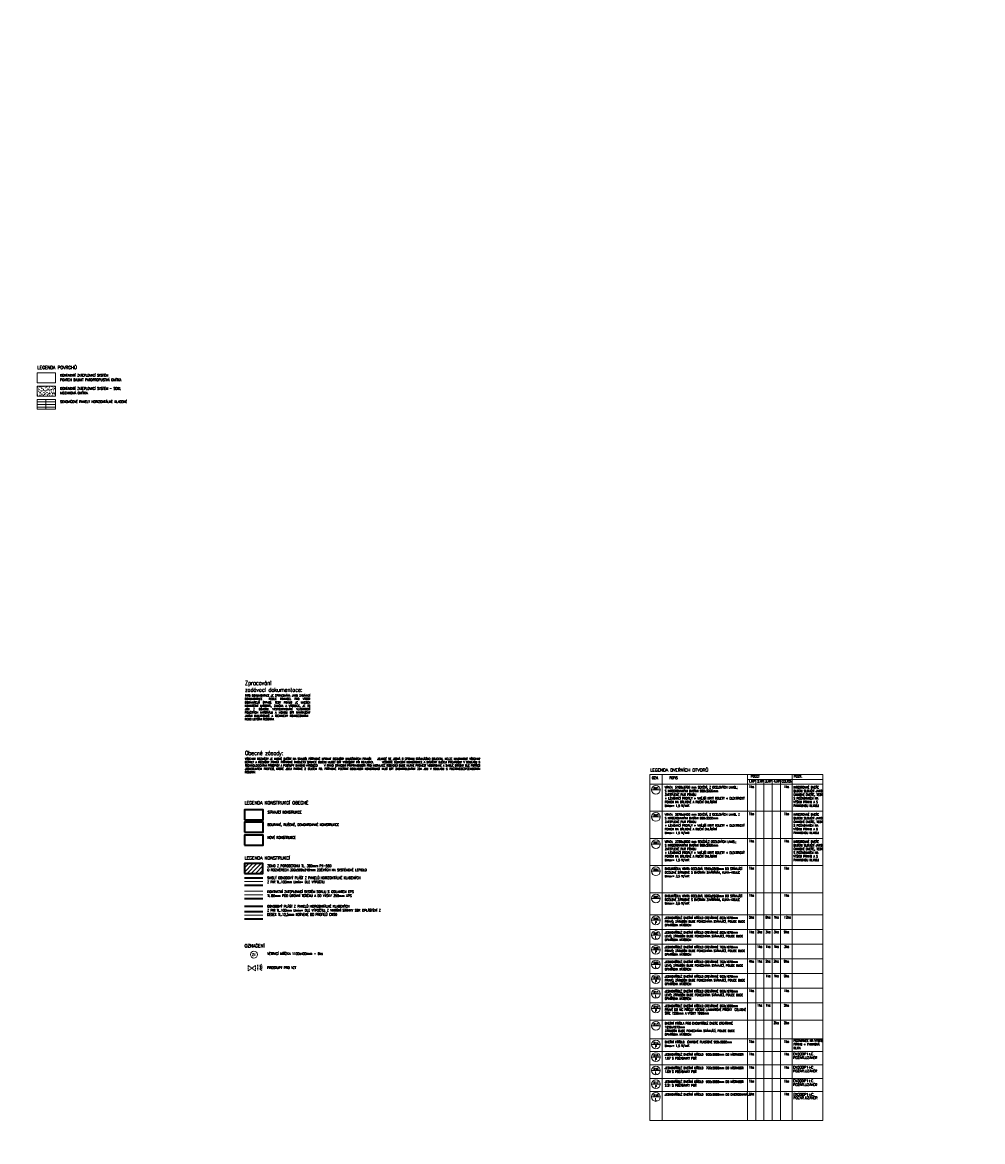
# Model space of a CAD drawing. Header units: millimetres. Extents: x -485339 to 350584, y -1189936 to 0.
# Tile 191 of 256: x -32230 to 46097, y -1021123 to -929888. Entities that reach past the tile are written whole.
import ezdxf
from ezdxf.enums import TextEntityAlignment as Align

# ---------------------------------------------------------------- set-up
doc = ezdxf.new("R2010")
doc.units = ezdxf.units.MM
doc.header["$LTSCALE"] = 10
doc.linetypes.add('DASHED', pattern=[19.05, 12.7, -6.35])
doc.linetypes.add('ČÁRKOVANÁ', pattern=[19.05, 12.7, -6.35])
doc.layers.get('Defpoints').update_dxf_attribs({"color": 201})
for name, color, linetype, lineweight in [('1VZT', 150, 'DASHED', 18), ('N_popis', 10, 'Continuous', 18), ('N_popis_fasáda', 212, 'Continuous', 18), ('N_popis_otvory', 10, 'Continuous', 18), ('N_čáry_obrys', 10, 'Continuous', 35), ('N_čáry_obv.plášt', 212, 'Continuous', 18), ('N_čáry_obv.plášt_obrys', 212, 'Continuous', 35), ('N_čáry_plné', 10, 'Continuous', 18), ('N_čáry_pod', 10, 'ČÁRKOVANÁ', 18), ('N_šrary', 10, 'Continuous', 18), ('St_popis', 250, 'Continuous', 18), ('St_čáry_obrys', 5, 'Continuous', 35), ('St_čáry_plné', 250, 'Continuous', 18)]:
    doc.layers.add(name, color=color, linetype=linetype, lineweight=lineweight)
doc.layers.add('BOUR_ČÁRY_OBRYS', color=7, linetype='Continuous', lineweight=35, true_color=0xdba400)
doc.layers.add('BOURÁNÍ_POPIS', color=7, linetype='Continuous', lineweight=18, true_color=0xdba400)
doc.styles.add('Andy', font='arial.ttf')
doc.styles.add('ROMANS', font='romans.shx', dxfattribs={"width": 0.8})
doc.styles.get("Standard").update_dxf_attribs({"font": 'simplex.shx', "width": 0.8})
doc.linetypes.add('IZOLACE', pattern='A,0.0001,-0.1,[134,ltypeshp.shx,S=0.1,R=0,X=-0.1,Y=0],-0.2,[134,ltypeshp.shx,S=0.1,R=180,X=0.1,Y=0],-0.1', length=0.4001)
doc.linetypes.add('ZIGZAG', pattern='A,0.00254,-5.08,[131,ltypeshp.shx,S=5.08,R=0,X=-5.08,Y=0],-10.16,[131,ltypeshp.shx,S=5.08,R=180,X=5.08,Y=0],-5.08', length=20.32254)
doc.dimstyles.new('stavebníM100', dxfattribs={"dimtxt": 165, "dimasz": 170, "dimexe": 150, "dimexo": 100, "dimgap": 30, "dimtad": 1, "dimdec": 0, "dimtxsty": 'Standard', "dimblk": 'OBLIQUE', "dimcen": -2.5, "dimdle": 150, "dimclrd": 256, "dimclre": 256, "dimclrt": 256, "dimadec": 4, "dimazin": 0, "dimtfac": 1, "dimtdec": 0, "dimtmove": 2, "dimatfit": 3, "dimldrblk": 'OBLIQUE', "dimfxl": 400, "dimfxlon": 1, "dimlwd": -1, "dimlwe": -1, "dimarcsym": 0})

# ---------------------------------------------------------------- blocks, each defined once
blk = doc.blocks.new('_OBLIQUE')
at = {"color": 0, "linetype": 'ByBlock'}
blk.add_line((-0.5, -0.5), (0.5, 0.5), dxfattribs=at)
blk = doc.blocks.new('*D6706')
at = {"layer": 'Defpoints', "color": 0}
for p in [(-183011, -959239), (0, -959239), (-183011, -960239)]:
    blk.add_point(p, dxfattribs=at)
at = {"layer": 'N_popis_fasáda'}
for p, q in [((-182611, -959239), (-183161, -959239)), ((-183011, -960389), (-183011, -959089)), ((-183111, -960239), (-183161, -960239))]:
    blk.add_line(p, q, dxfattribs=at)
at = {"layer": 'N_popis_fasáda', "linetype": 'ByBlock', "xscale": 170, "yscale": 170, "zscale": 170}
for p, rotation in [((-183011, -959239), 90), ((-183011, -960239), 270)]:
    blk.add_blockref('_OBLIQUE', p, dxfattribs=dict(at, rotation=rotation))
at = {"layer": 'N_popis_fasáda', "insert": (-183124, -959739), "char_height": 165, "attachment_point": 5, "rotation": 90}
blk.add_mtext('1000', dxfattribs=at)
blk = doc.blocks.new('fvdfv')
at = {"layer": '1VZT', "ltscale": 0.5}
for p, q in [((-210420, 270358), (-210215, 270358)), ((-210395, 270483), (-210198, 270424)), ((-210395, 270232), (-210198, 270290)), ((-210348, 270616), (-210184, 270492)), ((-210348, 270099), (-210184, 270223)), ((-210215, 270358), (-210277, 270380)), ((-210215, 270358), (-210277, 270336)), ((-210198, 270424), (-210264, 270421)), ((-210198, 270290), (-210264, 270294)), ((-210198, 270424), (-210251, 270463)), ((-210198, 270290), (-210251, 270251)), ((-210184, 270492), (-210247, 270512)), ((-210184, 270223), (-210247, 270203)), ((-210184, 270492), (-210220, 270547)), ((-210184, 270223), (-210220, 270167))]:
    blk.add_line(p, q, dxfattribs=at)

msp = doc.modelspace()

# ---------------------------------------------------------------- hatches: boundary and pattern name
at = {"layer": 'N_šrary'}
h = msp.add_hatch(dxfattribs=at)
h.set_pattern_fill('AR-SAND', color=256, scale=5)
h.paths.add_polyline_path([(-31018, -960345.2), (-29518, -960345.2), (-29518, -959545.2), (-31018, -959545.2)])
h = msp.add_hatch(dxfattribs=at)
h.set_pattern_fill('ANSI31', color=10, scale=75)
h.paths.add_polyline_path([(-12623.9, -999256.4), (-12623.9, -998456.4), (-14123.9, -998456.4), (-14123.9, -999256.4)])

# ---------------------------------------------------------------- linework, layer by layer
at = {"layer": '1VZT', "ltscale": 0.7}
for p, q in [((-13060.1, -1006717.3), (-13060.1, -1007154.7)), ((-13021.1, -1006717.3), (-13021.1, -1007154.7))]:
    msp.add_line(p, q, dxfattribs=at)
msp.add_lwpolyline([(-13806.3, -1006773.1), (-13226, -1007208.4), (-13226, -1006773.1), (-13806.3, -1007208.4)], close=True, dxfattribs=at)
at = {"layer": 'BOUR_ČÁRY_OBRYS'}
msp.add_lwpolyline([(-14100.8, -995894.4), (-12600.8, -995894.4), (-12600.8, -995094.4), (-14100.8, -995094.4)], close=True, dxfattribs=at)
at = {"layer": 'N_popis'}
for points in [[(-31018, -960345.2), (-29518, -960345.2), (-29518, -959545.2), (-31018, -959545.2)], [(-31018, -961422.3), (-29518, -961422.3), (-29518, -960622.3), (-31018, -960622.3)]]:
    msp.add_lwpolyline(points, close=True, dxfattribs=at)
at = {"layer": 'N_popis_otvory'}
for centre in [(19451.7, -992441.8), (19451.7, -994656.2), (19451.7, -996870.7), (19451.7, -999085.1), (19451.7, -1001299.5), (19451.7, -1003085.1), (19451.7, -1004281.6), (19451.7, -1005478.1), (19451.7, -1006674.6), (19451.7, -1007871), (19451.7, -1009067.5), (19451.7, -1010264), (19451.7, -1011692.3), (19451.7, -1013209.9), (19451.7, -1014229.3), (19451.7, -1015320.6), (19451.7, -1016443.2), (19451.7, -1017485.4)]:
    msp.add_circle(centre, 354.6, dxfattribs=at)
at = {"layer": 'N_čáry_obrys'}
for points in [[(-14100.8, -996950.1), (-12600.8, -996950.1), (-12600.8, -996150.1), (-14100.8, -996150.1)], [(-14123.9, -999256.4), (-12623.9, -999256.4), (-12623.9, -998456.4), (-14123.9, -998456.4)]]:
    msp.add_lwpolyline(points, close=True, dxfattribs=at)
msp.add_lwpolyline([(-14123.9, -1001920.9), (-12623.9, -1001920.9)], dxfattribs=at)
at = {"layer": 'N_čáry_obv.plášt'}
for points in [[(-30310.6, -960622.3), (-30310.6, -961422.3)], [(-31018, -960832.8), (-29518, -960832.8)], [(-31018, -961038.3), (-29518, -961038.3)], [(-31018, -961251.5), (-29518, -961251.5)]]:
    msp.add_lwpolyline(points, dxfattribs=at)
at = {"layer": 'N_čáry_obv.plášt', "linetype": 'ZIGZAG', "ltscale": 4}
for points in [[(-14123.9, -999907.9), (-12623.9, -999907.9)], [(-14123.9, -1002667.1), (-12623.9, -1002667.1)]]:
    msp.add_lwpolyline(points, dxfattribs=at)
at = {"layer": 'N_čáry_obv.plášt', "linetype": 'IZOLACE', "ltscale": 45}
msp.add_lwpolyline([(-14123.9, -1001004.6), (-12623.9, -1001004.6)], dxfattribs=at)
at = {"layer": 'N_čáry_obv.plášt_obrys'}
for points in [[(-14123.9, -999607.9), (-12623.9, -999607.9)], [(-14123.9, -1000207.9), (-12623.9, -1000207.9)], [(-14123.9, -1001304.6), (-12623.9, -1001304.6)], [(-14123.9, -1002367.1), (-12623.9, -1002367.1)], [(-14123.9, -1002967.1), (-12623.9, -1002967.1)]]:
    msp.add_lwpolyline(points, dxfattribs=at)
at = {"layer": 'N_čáry_plné'}
for points in [[(-31018, -959268.2), (-29518, -959268.2), (-29518, -958468.2), (-31018, -958468.2)], [(-31018, -960345.2), (-29518, -960345.2), (-29518, -959545.2), (-31018, -959545.2)], [(-31018, -961422.3), (-29518, -961422.3), (-29518, -960622.3), (-31018, -960622.3)]]:
    msp.add_lwpolyline(points, close=True, dxfattribs=at)
for points in [[(19097.1, -992441.8), (19806.2, -992441.8)], [(19097.1, -994656.2), (19806.2, -994656.2)], [(19097.1, -996870.7), (19806.2, -996870.7)], [(19097.1, -999085.1), (19806.2, -999085.1)], [(19097.1, -1001299.5), (19806.2, -1001299.5)], [(19097.1, -1003085.1), (19806.2, -1003085.1)], [(19097.1, -1004281.6), (19806.2, -1004281.6)], [(19097.1, -1005478.1), (19806.2, -1005478.1)], [(19097.1, -1006674.6), (19806.2, -1006674.6)], [(19097.1, -1007871), (19806.2, -1007871)], [(19097.1, -1009067.5), (19806.2, -1009067.5)], [(19097.1, -1010264), (19806.2, -1010264)], [(19097.1, -1011692.3), (19806.2, -1011692.3)], [(19097.1, -1013209.9), (19806.2, -1013209.9)], [(19097.1, -1014229.3), (19806.2, -1014229.3)], [(19097.1, -1015320.6), (19806.2, -1015320.6)], [(19097.1, -1016443.2), (19806.2, -1016443.2)], [(19097.1, -1017485.4), (19806.2, -1017485.4)]]:
    msp.add_lwpolyline(points, dxfattribs=at)
msp.add_circle((-13342.4, -1005879.8), 285.9, dxfattribs=at)
at = {"layer": 'N_čáry_pod', "linetype": 'DASHED', "ltscale": 0.2, "const_width": 5}
msp.add_lwpolyline([(-480994, -929890.9), (286897.8, -929890.9), (286897.8, -1189933.9), (-480994, -1189933.9)], close=True, dxfattribs=at)
at = {"layer": 'St_popis'}
for points in [[(18948.2, -991184.4), (18948.2, -1019412.4)], [(18948.2, -991184.4), (33058.5, -991184.4)], [(19948.2, -991184.4), (19948.2, -1019412.4)], [(26910.3, -991184.4), (26910.3, -1019412.4)], [(26910.3, -991597.9), (33058.5, -991597.9)], [(27585, -991597.9), (27585, -1019412.4)], [(28259.7, -991566.1), (28259.7, -1019412.4)], [(28934.4, -991597.9), (28934.4, -1019412.4)], [(29609.1, -991597.9), (29609.1, -1019412.4)], [(30567.2, -991184.4), (30567.2, -1019412.4)], [(33058.5, -991184.4), (33058.5, -1019412.4)], [(18948.2, -991983.4), (33058.5, -991983.4)], [(18948.2, -994197.8), (33058.5, -994197.8)], [(18948.2, -996412.2), (33058.5, -996412.2)], [(18948.2, -998626.7), (33058.5, -998626.7)], [(18948.2, -1000841.1), (33058.5, -1000841.1)], [(18948.2, -1002626.7), (33058.5, -1002626.7)], [(18948.2, -1003823.2), (33058.5, -1003823.2)], [(18948.2, -1005019.7), (33058.5, -1005019.7)], [(18948.2, -1006216.2), (33058.5, -1006216.2)], [(18948.2, -1007412.6), (33058.5, -1007412.6)], [(18948.2, -1008609.1), (33058.5, -1008609.1)], [(18948.2, -1009805.6), (33058.5, -1009805.6)], [(18948.2, -1011233.9), (33058.5, -1011233.9)], [(18948.2, -1012751.5), (33058.5, -1012751.5)], [(18948.2, -1013770.9), (33058.5, -1013770.9)], [(18948.2, -1014862.2), (33058.5, -1014862.2)], [(18948.2, -1015984.8), (33058.5, -1015984.8)], [(18948.2, -1017027), (33058.5, -1017027)], [(18948.2, -1019412.4), (33058.5, -1019412.4)]]:
    msp.add_lwpolyline(points, dxfattribs=at)
at = {"layer": 'St_čáry_obrys'}
msp.add_lwpolyline([(-14100.8, -994888.3), (-12600.8, -994888.3), (-12600.8, -994088.3), (-14100.8, -994088.3)], close=True, dxfattribs=at)
at = {"layer": 'St_čáry_plné'}
msp.add_lwpolyline([(-14123.9, -1000704.6), (-12623.9, -1000704.6)], dxfattribs=at)

# ---------------------------------------------------------------- block references
at = {"layer": '1VZT', "rotation": 180}
msp.add_blockref('fvdfv', (-223052.8, -736553.3), dxfattribs=at)

# ---------------------------------------------------------------- texts
at = {"layer": 'BOURÁNÍ_POPIS', "insert": (-12232.2, -995178.7), "char_height": 200, "width": 17412.882, "attachment_point": 1, "style": 'ROMANS'}
msp.add_mtext('BOURANÉ, RUŠENÉ, DEMONTOVANÉ KONSTRUKCE', dxfattribs=at)
at = {"layer": 'N_popis', "width": 0.8}
msp.add_text('Z1', height=200, dxfattribs=at).set_placement((-13342.4, -1005879.8), align=Align.MIDDLE_CENTER)
at = {"layer": 'N_popis', "char_height": 200, "attachment_point": 1, "style": 'ROMANS'}
for s, insert, width in [('KONTAKNTÍ ZATEPLOVACÍ SYSTÉM', (-29149.4, -958552.6), 17412.882), ('POVRCH BAUMIT PAROPROPUSTNÁ OMÍTKA', (-29149.4, -958922.8), 17412.882), ('KONTAKNTÍ ZATEPLOVACÍ SYSTÉM - SOKL', (-29149.4, -959629.6), 17412.882), ('SENDVIČOVÉ PANELY HORIZONTÁLNĚ KLADENÉ', (-29149.4, -960706.7), 17412.882), ('MOZAIKOVÁ OMÍTKA', (-29149.4, -959999.9), 17412.882), ('NOVÉ KONSTRUKCE', (-12232.2, -996234.4), 17412.882), ('ZDIVO Z POROBETONU TL. 300mm P4-550\\PO ROZMĚRECH 300x599x249mm ZDĚNÝCH NA SYSTÉMOVÉ LEPIDLO', (-12255.2, -998540.7), 17412.882), ('SVISLÝ OBVODOVÝ PLÁŠT Z PANELŮ HORIZONTÁLNĚ KLADENÝCH\\PZ PIR TL.100mm Umin= DLE VÝPOČTU', (-12255.2, -999522.5), 17412.882), ('KONTAKTNÍ ZATEPLOVACÍ SYSTÉM SOKLU S IZOLANTEM EPS \\PTL.80mm POD ÚROVNÍ TERÉNU A DO VÝŠKY 350mm XPS', (-12255.2, -1000649.5), 17412.882), ('OBVODOVÝ PLÁŠT Z PANELŮ HORIZONTÁLNĚ KLADENÝCH\\PZ PIR TL.100mm Umin= DLE VÝPOČTU; Z VNITŘNÍ STRANY SDK OPLÁŠTĚNÍ Z DESEK TL.12,5mm KOTVENÉ DO PROFILŮ CW50', (-12255.2, -1001843), 9073.216), ('VĚTRACÍ MŘÍŽKA 1100x400mm - 6ks', (-12255.2, -1005698.6), 17412.882), ('PROSTUPY PRO VZT', (-12255.2, -1006843.7), 17412.882)]:
    msp.add_mtext(s, dxfattribs=dict(at, insert=insert, width=width))
at = {"layer": 'N_popis_otvory', "width": 0.8}
for s, p in [('D01', (19451.7, -992334)), ('D02', (19451.7, -994548.4)), ('D03', (19451.7, -996762.8)), ('D04', (19451.7, -998977.3)), ('D05', (19451.7, -1001191.7)), ('D06', (19451.7, -1002977.3)), ('P', (19451.7, -1003267.9)), ('D07', (19451.7, -1004173.8)), ('L', (19451.7, -1004464.4)), ('D08', (19451.7, -1005370.3)), ('P', (19451.7, -1005660.9)), ('D09', (19451.7, -1006566.8)), ('L', (19451.7, -1006857.3)), ('D10', (19451.7, -1007763.2)), ('P', (19451.7, -1008053.8)), ('D11', (19451.7, -1008959.7)), ('L', (19451.7, -1009250.3)), ('D12', (19451.7, -1010156.2)), ('P', (19451.7, -1010446.8)), ('D13', (19451.7, -1011584.5)), ('D14', (19451.7, -1013102.1)), ('P', (19451.7, -1013371.1)), ('D15', (19451.7, -1014121.5)), ('P', (19451.7, -1014412)), ('D16', (19451.7, -1015212.8)), ('L', (19451.7, -1015503.4)), ('D17', (19451.7, -1016335.4)), ('P', (19451.7, -1016626)), ('D18', (19451.7, -1017377.6)), ('L', (19451.7, -1017668.2))]:
    msp.add_text(s, height=180, dxfattribs=at).set_placement(p, align=Align.MIDDLE_CENTER)
at = {"layer": 'St_popis', "style": 'ROMANS'}
for s, p in [('EW30DP1+C', (30632.6, -1014077.7)), ('POŽÁR.UZÁVĚR', (30639.3, -1014376.4)), ('EW30DP1+C', (30632.6, -1015169.1)), ('POŽÁR.UZÁVĚR', (30639.3, -1015467.7)), ('POŽÁR.UZÁVĚR', (30631.8, -1016588.3)), ('EW30DP1+C', (30633.1, -1016266.1)), ('EW30DP1+C', (30649.7, -1017381.8)), ('POŽÁR.UZÁVĚR', (30649.7, -1017655.6))]:
    msp.add_text(s, height=200, dxfattribs=at).set_placement(p)
at = {"layer": 'St_popis', "char_height": 250, "attachment_point": 1, "style": 'Andy'}
for s, insert in [('{\\Fromand|c0;LEGENDA POVRCHŮ}', (-31000, -957894)), ('{\\Fromand|c0;LEGENDA DVEŘNÍCH OTVORŮ}', (18977.4, -990712)), ('{\\Fromand|c0;LEGENDA KONSTRUKCÍ OBECNĚ}', (-14105.8, -993383.7)), ('{\\Fromand|c0;LEGENDA KONSTRUKCÍ}', (-14105.8, -997882.2)), ('{\\Fromand|c0;OZNAČENÍ}', (-14105.8, -1005040))]:
    msp.add_mtext(s, dxfattribs=dict(at, insert=insert))
at = {"layer": 'St_popis', "attachment_point": 1, "style": 'ROMANS'}
for s, insert, char_height, width in [('\\pxqj;{\\Fromand|c238;\\H1.666667x;Zpracování \\Pzadávací dokumentace:\\Fromans|c238; \\P\\Fromans.shx|c238;\\H0.495x;TATO DOKUMENTACE JE ZPRACOVÁNA JAKO ZADÁVACÍ DOKUMENTACE  PODLE PRAVIDEL PRO VÝBĚR DODAVATELŮ (PPVD). TEDY POKUD JE UVEDEN KONKRÉTNÍ MATERIÁL, ZNAČKA A VÝROBCE, JE TO JEN Z DŮVODU VYSPECIFIKOVÁNÍ VLASTNOSTÍ POUŽITÝCH MATERIÁLU A MOHOU BÝT NAHRAZENY JINÝMI KVALITATIVNĚ A TECHNICKY ROVNOCENNÝMI  NEBO LEPŠÍMI ŘEŠENÍMI.}', (-14076, -983571.8), 200, 5194.645), ('\\pxqj;{\\Fromand|c238;\\H1.666667x;Obecné zásady:\\Fromans|c238; \\P\\Fromans.shx|c238;\\H0.495x;VŠECHNY ROZMĚRY JE NUTNÉ OVĚŘIT NA STAVBĚ! PŘÍPADNĚ UPRAVIT ROZMĚRY NAVRŽENÝCH PRVKŮ!    JELIKOŽ SE JEDNÁ O ÚPRAVU STÁVAJÍCÍHO OBJEKTU, NELZE NAVRHNOUT VŠECHNY DETAILY A ROZMĚRY PRVKŮ. PŘÍPADNÉ TAKOVÉTO SITUACE BUDOU MUSET BÝT VYŘEŠENY PŘI REALIZACI.      VEŠKERÉ STAVEBNÍ KONSTRUKCE A SYSTÉMY BUDOU PROVÁDĚNY V SOULADU S TECHNOLOGICKÝMI PŘEDPISY A POSTUPY DANÉHO VÝROBCE!     V RÁMCI STAVEBNÍ PŘIPRAVENSOTI PRO INSTALACE ROZVODŮ BUDE NUTNÉ PROVÉST VODOROVNÉ A SVISLÉ DRÁŽKY DLE POTŘEB JEDNOTLIVÝCH PROFESÍ, KTERÉ JSOU PATRNÉ Z DÍLČÍCH PD. PŘÍPADNÉ POŽÁRNÍ ODOLNOSTI KONSTRUKCÍ MUSÍ BÝT ZKONTROLOVÁNY ZDA JOU V SOULADU S POŽÁRNĚBEZPEČNOSTNÍM ŘEŠENÍM.}', (-14076, -989281), 200, 18712.279), ('{\\W0.7;\\A1;\\Fsimplex.shx|c238;OZN.}', (19126.5, -991369.5), 200, 4751.872), ('{\\W0.7;\\A1;\\Fsimplex.shx|c238;POPIS}', (20543.6, -991369.5), 200, 4751.872), ('{\\W0.7;\\A1;\\Fsimplex.shx|c238;1.NP}', (26998.1, -991646.3), 200, 4751.872), ('{\\W0.7;\\A1;\\Fsimplex.shx|c238;POČET}', (27184.1, -991239.8), 200, 4751.872), ('{\\W0.7;\\A1;\\Fsimplex.shx|c238;2.NP}', (27707.4, -991646.3), 200, 4751.872), ('{\\W0.7;\\A1;\\Fsimplex.shx|c238;3.NP}', (28347.5, -991646.3), 200, 4751.872), ('{\\W0.7;\\A1;\\Fsimplex.shx|c238;4.NP}', (29056.8, -991646.3), 200, 4751.872), ('{\\W0.7;\\A1;\\Fsimplex.shx|c238;POZN.}', (30686.5, -991239.8), 200, 4751.872), ('VRATA  5100x3700 mm SEKČNÍ, Z OCELOVÝCH LAMEL; \\PS INTEGROVANÝMI DVEŘMI 900x2000mm\\PZATEPLENÉ PUR PĚNOU\\P+ LEMOVACÍ PROFILY + VNĚJŠÍ KRYT ROLETY + ELEKTRICKÝ POHON NA DÁLKOVÉ A RUČNÍ OVLÁDÁNÍ\\PUmax= 1,5 W/mK', (20171.4, -992148.6), 180, 6687.527), ('1ks', (27031.9, -992091.8), 200, 556.267), ('1ks', (29888.5, -992091.8), 200, 556.267), ('INTEGROVNÉ DVEŘE\\PBUDOU SLOUŽIT JAKO ÚNIKOVÉ DVEŘE, TEDY S POŽADAVKEM NA VÝŠKU PRAHU A S PANIKOVOU KLIKOU', (30672.2, -992148.6), 180, 2386.3), ('STÁVAJÍCÍ KONSTRUKCE', (-12232.2, -994172.7), 200, 17412.882), ('VRATA  5070x5400 mm SEKČNÍ, Z OCELOVÝCH LAMEL Z \\PS INTEGROVANÝMI DVEŘMI 900x2000mm \\PZATEPLENÉ PUR PĚNOU\\P+ LEMOVACÍ PROFILY + VNĚJŠÍ KRYT ROLETY + ELEKTRICKÝ POHON NA DÁLKOVÉ A RUČNÍ OVLÁDÁNÍ\\PUmax= 1,5 W/mK', (20171.4, -994363), 180, 6687.527), ('1ks', (27031.9, -994306.2), 200, 556.267), ('1ks', (29888.5, -994306.2), 200, 556.267), ('INTEGROVNÉ DVEŘE\\PBUDOU SLOUŽIT JAKO ÚNIKOVÉ DVEŘE, TEDY S POŽADAVKEM NA VÝŠKU PRAHU A S PANIKOVOU KLIKOU', (30672.2, -994363), 180, 2386.3), ('VRATA  3750x3600 mm SEKČNÍ,Z OCELOVÝCH LAMEL; \\PS INTEGROVANÝMI DVEŘMI 900x2000mm \\PZATEPLENÉ PUR PĚNOU\\P+ LEMOVACÍ PROFILY + VNĚJŠÍ KRYT ROLETY + ELEKTRICKÝ POHON NA DÁLKOVÉ A RUČNÍ OVLÁDÁNÍ\\PUmax= 1,5 W/mK', (20171.4, -996577.5), 180, 6687.527), ('1ks', (27031.9, -996520.6), 200, 556.267), ('1ks', (29888.5, -996520.6), 200, 556.267), ('INTEGROVNÉ DVEŘE\\PBUDOU SLOUŽIT JAKO ÚNIKOVÉ DVEŘE, TEDY S POŽADAVKEM NA VÝŠKU PRAHU A S PANIKOVOU KLIKOU', (30672.2, -996577.5), 180, 2386.3), ('DVOUKŘÍDLA VRATA OCELOVÁ 1550x2500mm DO STÁVAJÍCÍ OCELOVÉ ZÁRUBNĚ S DVEŘNÍM ZAVÍRÁNÍM, KLIKA-KOULE\\PUmax= 3,5 W/mK', (20171.4, -998791.9), 180, 6687.527), ('1ks', (27031.9, -998735.1), 200, 556.267), ('1ks', (29888.5, -998735.1), 200, 556.267), ('DVOUKŘÍDLA VRATA OCELOVÁ 1860x2500mm DO STÁVAJÍCÍ OCELOVÉ ZÁRUBNĚ S DVEŘNÍM ZAVÍRÁNÍM, KLIKA-KOULE\\PUmax= 3,5 W/mK', (20171.4, -1001006.3), 180, 6687.527), ('1ks', (27031.9, -1000949.5), 200, 556.267), ('1ks', (29888.5, -1000949.5), 200, 556.267), ('JEDNOKŘÍDLÉ DVEŘNÍ KŘÍDLO OTEVÍRANÉ 800x1970mm\\PPRAVÉ; ZÁRUBĚN BUDE PONECHÁNA STÁVAJÍCÍ, POUZE BUDE OPATŘENA NÁTĚREM', (20171.4, -1002791.9), 180, 6687.527), ('5ks', (27031.9, -1002735.1), 200, 556.267), ('6ks', (28381.3, -1002735.1), 200, 556.267), ('1ks', (29056, -1002735.1), 200, 556.267), ('12ks', (29888.5, -1002735.1), 200, 556.267), ('JEDNOKŘÍDLÉ DVEŘNÍ KŘÍDLO OTEVÍRANÉ 800x1970mm\\PLEVÉ; ZÁRUBĚN BUDE PONECHÁNA STÁVAJÍCÍ, POUZE BUDE OPATŘENA NÁTĚREM', (20171.4, -1003988.4), 180, 6687.527), ('1ks', (27031.9, -1003931.6), 200, 556.267), ('2ks', (27706.6, -1003931.6), 200, 556.267), ('3ks', (28381.3, -1003931.6), 200, 556.267), ('3ks', (29056, -1003931.6), 200, 556.267), ('9ks', (29888.5, -1003931.6), 200, 556.267), ('JEDNOKŘÍDLÉ DVEŘNÍ KŘÍDLO OTEVÍRANÉ 700x1970mm\\PPRAVÉ; ZÁRUBĚN BUDE PONECHÁNA STÁVAJÍCÍ, POUZE BUDE OPATŘENA NÁTĚREM', (20171.4, -1005184.9), 180, 6687.527), ('1ks', (27706.6, -1005128.1), 200, 556.267), ('1ks', (28381.3, -1005128.1), 200, 556.267), ('1ks', (29056, -1005128.1), 200, 556.267), ('3ks', (29888.5, -1005128.1), 200, 556.267), ('4ks', (27031.9, -1006324.6), 200, 556.267), ('1ks', (27706.6, -1006324.6), 200, 556.267), ('2ks', (28381.3, -1006324.6), 200, 556.267), ('2ks', (29056, -1006324.6), 200, 556.267), ('9ks', (29888.5, -1006324.6), 200, 556.267), ('JEDNOKŘÍDLÉ DVEŘNÍ KŘÍDLO OTEVÍRANÉ 700x1970mm\\PLEVÉ; ZÁRUBĚN BUDE PONECHÁNA STÁVAJÍCÍ, POUZE BUDE OPATŘENA NÁTĚREM', (20171.4, -1006381.4), 180, 6687.527), ('JEDNOKŘÍDLÉ DVEŘNÍ KŘÍDLO OTEVÍRANÉ 900x1970mm\\PPRAVÉ; ZÁRUBĚN BUDE PONECHÁNA STÁVAJÍCÍ, POUZE BUDE OPATŘENA NÁTĚREM', (20171.4, -1007577.8), 180, 6687.527), ('1ks', (28381.3, -1007521), 200, 556.267), ('1ks', (29056, -1007521), 200, 556.267), ('2ks', (29888.5, -1007521), 200, 556.267), ('JEDNOKŘÍDLÉ DVEŘNÍ KŘÍDLO OTEVÍRANÉ 900x1970mm\\PLEVÉ; ZÁRUBĚN BUDE PONECHÁNA STÁVAJÍCÍ, POUZE BUDE OPATŘENA NÁTĚREM', (20171.4, -1008774.3), 180, 6687.527), ('1ks', (27031.9, -1008717.5), 200, 556.267), ('1ks', (29888.5, -1008717.5), 200, 556.267), ('JEDNOKŘÍDLÉ DVEŘNÍ KŘÍDLO OTEVÍRANÉ 600x1800mm\\PPRAVÉ DO WC PŘÍČKY VČETNĚ LAMINÁTOVÉ PŘÍČKY  CELKOVÉ ŠÍŘE 1250mm A VÝŠKY 1900mm', (20171.4, -1009970.8), 180, 6687.527), ('1ks', (27706.6, -1009914), 200, 556.267), ('1ks', (28381.3, -1009914), 200, 556.267), ('2ks', (29888.5, -1009914), 200, 556.267), ('DVEŘNÍ KŘÍDLA PRO DVOUKŘÍDLÉ DVEŘE OTEVÍRANÉ 1250x1970mm\\PZÁRUBĚN BUDE PONECHÁNA STÁVAJÍCÍ, POUZE BUDE OPATŘENA NÁTĚREM', (20171.4, -1011399.1), 180, 6687.527), ('2ks', (29056, -1011342.3), 200, 556.267), ('2ks', (29888.5, -1011342.3), 200, 556.267), ('DVEŘNÍ KŘÍDLO  ÚNIKOVÉ PLASTOVÉ 900x2000mm\\PUmax= 1,5 W/mK', (20171.4, -1012916.7), 180, 6687.527), ('1ks', (27031.9, -1012859.9), 200, 556.267), ('1ks', (29888.5, -1012859.9), 200, 556.267), ('POŽADAVEK NA VÝŠKU PRAHU + PANIKOVÁ KLIKA', (30672.2, -1012797.9), 180, 2386.3), ('JEDNOKŘÍDLÉ DVEŘNÍ KŘÍDLO  900x2000mm DO MÍSTNOSTI 1.07 S POŽADAVKY PBŘ', (20171.4, -1013936.1), 180, 6687.527), ('1ks', (27031.9, -1013879.3), 200, 556.267), ('1ks', (29888.5, -1013879.3), 200, 556.267), ('JEDNOKŘÍDLÉ DVEŘNÍ KŘÍDLO  700x2000mm DO MÍSTNOSTI 1.09 S POŽADAVKY PBŘ', (20171.4, -1015027.4), 180, 6687.527), ('1ks', (27031.9, -1014970.6), 200, 556.267), ('1ks', (29888.5, -1014970.6), 200, 556.267), ('JEDNOKŘÍDLÉ DVEŘNÍ KŘÍDLO  900x2000mm DO MÍSTNOSTI 2.21 S POŽADAVKY PBŘ', (20171.4, -1016150), 180, 6687.527), ('1ks', (27031.9, -1016093.2), 200, 556.267), ('1ks', (29888.5, -1016093.2), 200, 556.267), ('JEDNOKŘÍDLÉ DVEŘNÍ KŘÍDLO  900x2000mm DO ENERGOKANÁLU', (20171.4, -1017192.2), 180, 6687.527), ('1ks', (27031.9, -1017135.4), 200, 556.267), ('1ks', (29888.5, -1017135.4), 200, 556.267)]:
    msp.add_mtext(s, dxfattribs=dict(at, insert=insert, char_height=char_height, width=width))
at = {"layer": 'St_popis', "insert": (29696.9, -991646.3), "char_height": 200, "width": 4751.872, "attachment_point": 1, "line_spacing_factor": 0.8, "style": 'ROMANS'}
msp.add_mtext('{\\W0.7;\\A1;\\Fsimplex.shx|c238;CELKEM}', dxfattribs=at)

# ---------------------------------------------------------------- dimensions: what is measured, and where the dimension line sits
at = {"layer": 'N_popis_fasáda'}
dim = msp.add_linear_dim(base=(-183011.3, -959238.5), p1=(-183011.3, -960238.5), p2=(0, -959238.5), angle=90, dimstyle='stavebníM100', dxfattribs=at)
dim.commit()
dim.dimension.update_dxf_attribs({"geometry": '*D6706', "text_midpoint": (-183123.8, -959738.5)})

doc.saveas('drawing.dxf')
